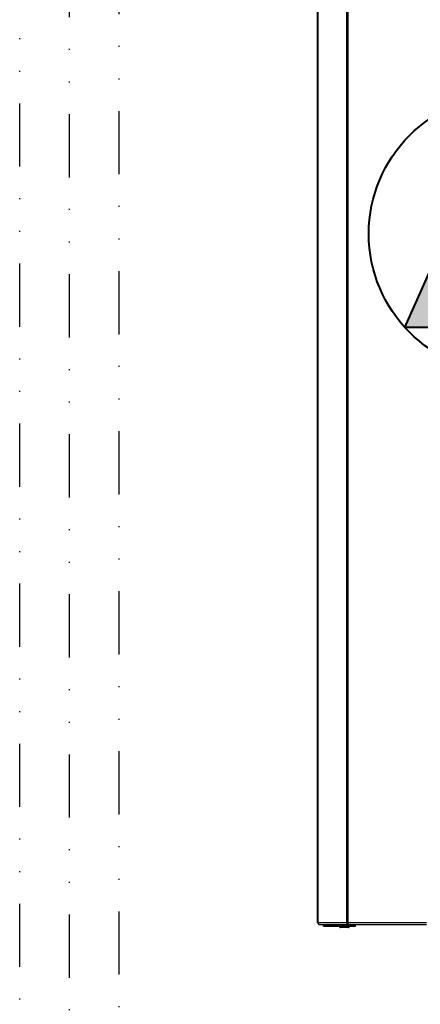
# Model space of a CAD drawing. Header units: centimetres. Extents: x 1912 to 37354, y 4932 to 6633.
# Tile 157 of 236: x 34574 to 34614, y 5958 to 6057. Entities that reach past the tile are written whole.
import ezdxf

# ---------------------------------------------------------------- set-up
doc = ezdxf.new("R2010")
doc.units = ezdxf.units.CM
doc.linetypes.add('DIVIDE2', pattern=[15.875, 6.35, -3.175, 0, -3.175, 0, -3.175])
doc.layers.add('$_urządzenia', color=250, linetype='Continuous')
doc.layers.add('Gruba', color=7, linetype='Continuous', lineweight=40)
doc.layers.add('IS_sygnał', color=210, linetype='DIVIDE2', lineweight=25)

# ---------------------------------------------------------------- blocks, each defined once
blk = doc.blocks.new('A$C92957c0b')
at = {"layer": '$_urządzenia'}
for p, q in [((-300, -1125.6), (-300, -30.4)), ((-299.63, -1125.6), (-299.63, -30.4)), ((-280.56, -30.4), (-280.56, -1125.6)), ((-279.34, -1127), (-279.34, -29)), ((-300, -1125.6), (-227.05, -1125.6)), ((-298.6, -1127), (-226.9, -1127)), ((-296.14, -1127.22), (-295.93, -1127.55)), ((-279.73, -1127.22), (-296.14, -1127.22)), ((-279.56, -1127), (-279.73, -1127.22)), ((-279.73, -1127.22), (-279.52, -1127.55)), ((-279.16, -1127.08), (-279.52, -1127.55)), ((-279.21, -1127), (-279.16, -1127.08)), ((-296, -1128), (-296, -1127.45)), ((-296, -1128), (-279, -1128)), ((-295.98, -1128), (-295.98, -1127.47)), ((-279.52, -1127.55), (-295.93, -1127.55)), ((-295.33, -1128), (-295.33, -1127.99)), ((-295.26, -1128), (-295.2, -1128)), ((-285.24, -1128), (-285.24, -1128.5)), ((-278.74, -1128.5), (-285.24, -1128.5)), ((-279.24, -1129), (-284.74, -1129)), ((-279.16, -1127.9), (-278.97, -1127.25)), ((-279, -1128), (-279, -1127.41)), ((-279, -1128), (-274.5, -1128)), ((-278.99, -1127.3), (-274.5, -1127.3)), ((-278.98, -1127.26), (-278.97, -1127.25)), ((-278.74, -1128), (-278.74, -1128.5)), ((-274.76, -1128), (-274.76, -1127.3)), ((-274.5, -1128), (-274.5, -1127.3))]:
    blk.add_line(p, q, dxfattribs=at)
for points in [[(-299.63, -1125.6), (-299.63, -1125.66), (-299.62, -1125.71), (-299.62, -1125.77), (-299.61, -1125.82), (-299.6, -1125.88), (-299.59, -1125.94), (-299.58, -1125.99), (-299.57, -1126.04), (-299.55, -1126.1), (-299.53, -1126.15), (-299.51, -1126.2), (-299.49, -1126.25), (-299.47, -1126.3), (-299.45, -1126.35), (-299.42, -1126.4), (-299.39, -1126.44), (-299.36, -1126.49), (-299.33, -1126.53), (-299.3, -1126.57), (-299.27, -1126.61), (-299.23, -1126.65), (-299.2, -1126.68), (-299.16, -1126.72), (-299.12, -1126.75), (-299.09, -1126.78), (-299.05, -1126.81), (-299, -1126.84), (-298.96, -1126.86), (-298.92, -1126.89), (-298.88, -1126.91), (-298.83, -1126.93), (-298.79, -1126.94), (-298.74, -1126.96), (-298.7, -1126.97), (-298.65, -1126.98), (-298.6, -1126.99), (-298.56, -1127), (-298.51, -1127), (-298.46, -1127)], [(-296.51, -1127), (-296.49, -1127), (-296.46, -1127), (-296.44, -1127.01), (-296.42, -1127.01), (-296.4, -1127.02), (-296.37, -1127.03), (-296.35, -1127.04), (-296.33, -1127.05), (-296.31, -1127.06), (-296.29, -1127.07), (-296.27, -1127.09), (-296.25, -1127.1), (-296.23, -1127.12), (-296.21, -1127.14), (-296.19, -1127.16), (-296.18, -1127.18), (-296.16, -1127.2), (-296.14, -1127.22)], [(-280.56, -1125.6), (-280.56, -1125.66), (-280.56, -1125.71), (-280.56, -1125.77), (-280.55, -1125.82), (-280.55, -1125.88), (-280.54, -1125.94), (-280.53, -1125.99), (-280.52, -1126.04), (-280.51, -1126.1), (-280.5, -1126.15), (-280.49, -1126.2), (-280.47, -1126.25), (-280.46, -1126.3)], [(-280.46, -1126.3), (-280.44, -1126.35), (-280.42, -1126.4), (-280.41, -1126.44), (-280.39, -1126.49), (-280.37, -1126.53), (-280.34, -1126.57), (-280.32, -1126.61), (-280.3, -1126.65), (-280.28, -1126.68), (-280.25, -1126.72), (-280.23, -1126.75), (-280.2, -1126.78), (-280.17, -1126.81), (-280.14, -1126.84), (-280.12, -1126.86), (-280.09, -1126.89), (-280.06, -1126.91), (-280.03, -1126.93), (-280, -1126.94), (-279.97, -1126.96), (-279.94, -1126.97), (-279.91, -1126.98), (-279.88, -1126.99), (-279.84, -1127), (-279.81, -1127), (-279.78, -1127)], [(-280.1, -1127), (-280.07, -1127), (-280.05, -1127), (-280.03, -1127.01), (-280.01, -1127.01), (-279.99, -1127.02), (-279.96, -1127.03), (-279.94, -1127.04), (-279.92, -1127.05), (-279.9, -1127.06), (-279.88, -1127.07), (-279.86, -1127.09), (-279.84, -1127.1), (-279.82, -1127.12), (-279.8, -1127.14), (-279.78, -1127.16), (-279.77, -1127.18), (-279.75, -1127.2), (-279.73, -1127.22)], [(-279.16, -1127.08), (-279.14, -1127.1), (-279.12, -1127.12), (-279.1, -1127.15), (-279.08, -1127.17), (-279.06, -1127.19), (-279.04, -1127.21), (-279.02, -1127.22), (-279, -1127.24), (-278.97, -1127.25)], [(-295.93, -1127.55), (-295.89, -1127.61), (-295.85, -1127.66), (-295.81, -1127.71), (-295.77, -1127.75), (-295.72, -1127.79), (-295.67, -1127.83), (-295.63, -1127.87), (-295.58, -1127.9), (-295.52, -1127.92), (-295.47, -1127.95), (-295.42, -1127.97), (-295.37, -1127.98), (-295.31, -1127.99), (-295.26, -1128)], [(-279.52, -1127.55), (-279.49, -1127.6), (-279.45, -1127.65), (-279.41, -1127.69), (-279.37, -1127.74), (-279.33, -1127.78), (-279.29, -1127.81), (-279.25, -1127.85), (-279.2, -1127.88), (-279.16, -1127.9)], [(-279.16, -1127.9), (-279.14, -1127.92), (-279.12, -1127.94), (-279.11, -1127.96), (-279.09, -1127.97), (-279.07, -1127.98), (-279.05, -1127.99), (-279.04, -1128), (-279.02, -1128), (-279, -1128)], [(-279, -1127.41), (-279, -1127.41), (-279, -1127.41), (-279, -1127.4), (-279, -1127.4), (-279, -1127.4), (-279, -1127.39), (-279, -1127.38), (-279, -1127.37), (-279, -1127.36), (-279, -1127.35), (-278.99, -1127.34), (-278.99, -1127.33), (-278.99, -1127.31), (-278.99, -1127.3)]]:
    blk.add_lwpolyline(points, dxfattribs=at)
for centre, radius, start, end in [((-298.6, -1125.6), 1.4, 180, 270), ((-284.74, -1128.5), 0.5, 180, 270), ((-279.24, -1128.5), 0.5, 270, 0)]:
    blk.add_arc(centre, radius, start, end, dxfattribs=at)
blk = doc.blocks.new('Pompa')
at = {"layer": 'Gruba'}
h = blk.add_hatch(color=256, dxfattribs=at)
h.dxf.hatch_style = 1
h.paths.add_polyline_path([(9.403, 10.336), (-13.973, 0), (9.403, -10.336)])
for p, q in [((-13.973, 0), (9.403, 10.336)), ((9.403, 10.336), (9.403, -10.336)), ((9.403, -10.336), (-13.973, 0))]:
    blk.add_line(p, q, dxfattribs=at)
blk.add_circle((0, 0), 13.973, dxfattribs=at)

msp = doc.modelspace()

# ---------------------------------------------------------------- linework, layer by layer
at = {"layer": 'IS_sygnał'}
for p, q in [((34574.081, 5479.354), (34574.081, 6350.902)), ((34579.081, 5494.354), (34579.081, 6345.902)), ((34584.081, 5832.239), (34584.081, 6340.902))]:
    msp.add_line(p, q, dxfattribs=at)

# ---------------------------------------------------------------- block references
at = {"layer": '$_urządzenia', "xscale": 0.15, "yscale": 0.15, "zscale": 0.15}
msp.add_blockref('A$C92957c0b', (34649.025, 6134.913), dxfattribs=at)
at = {"layer": 'Gruba', "lineweight": 15, "rotation": 270}
msp.add_blockref('Pompa', (34623.152, 6035.232), dxfattribs=at)

doc.saveas('drawing.dxf')
